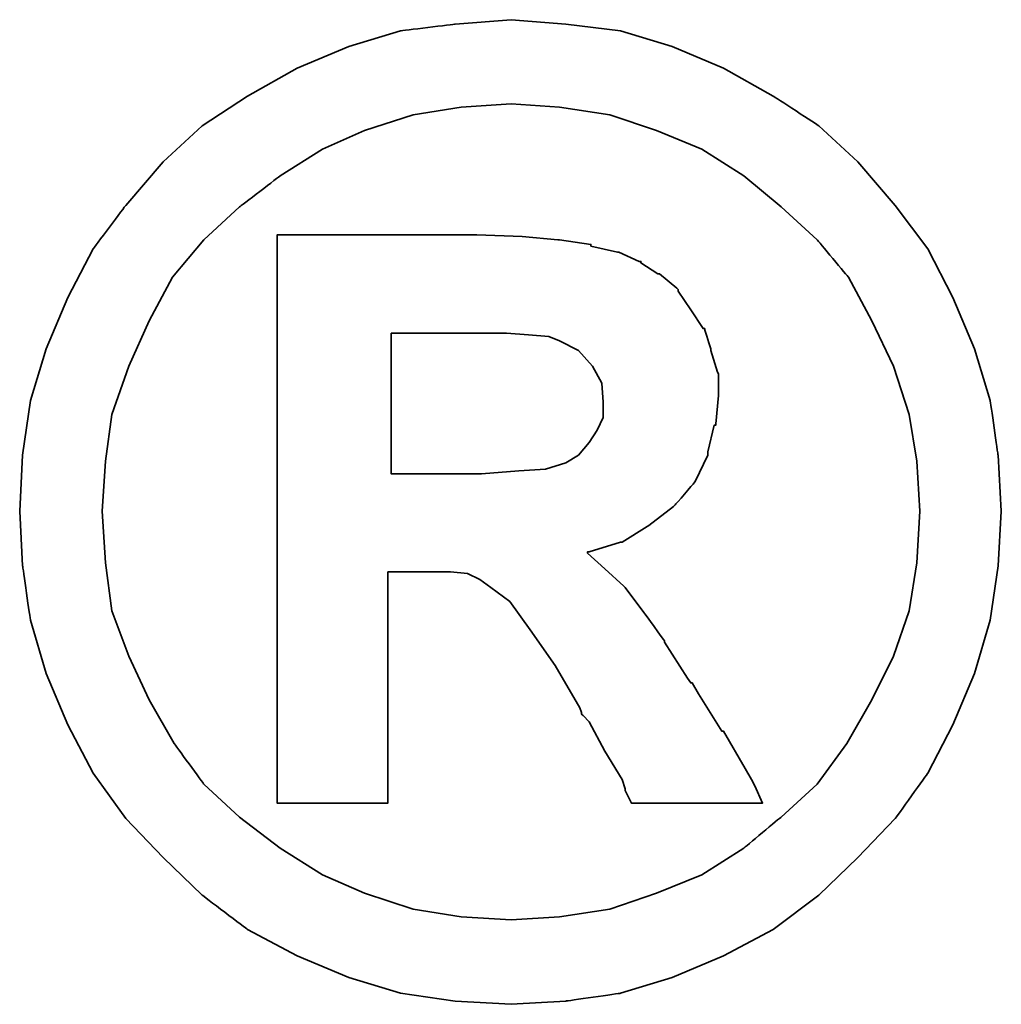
# Model space of a CAD drawing. Header units: millimetres. Extents: x 258 to 537, y -224 to -143.
# Tile 47 of 50: x 473.345 to 473.892, y -195.543 to -194.994. Entities that reach past the tile are written whole.
import ezdxf

# ---------------------------------------------------------------- set-up
doc = ezdxf.new("R2010")
doc.units = ezdxf.units.MM
doc.header["$LTSCALE"] = 0.1
doc.layers.add('DIM', color=4, linetype='CONTINUOUS')
doc.layers.add('layer 1', color=7, linetype='CONTINUOUS')

# ---------------------------------------------------------------- blocks, each defined once
blk = doc.blocks.new('TBI MOTION logo(完整正式版)')
at = {"layer": 'layer 1', "color": 22, "lineweight": 35}
for points, knots in [([(81.20634, 4.98624), (81.20634, 4.98624), (81.18649, 5.32862), (81.18649, 5.32862), (81.18649, 5.32862), (81.18649, 5.32862), (81.13886, 5.66206), (81.13886, 5.66206), (81.13886, 5.66206), (81.13886, 5.66206), (81.04359, 5.97764), (81.04359, 5.97764), (81.04359, 5.97764), (81.04359, 5.97764), (80.91061, 6.29124), (80.91061, 6.29124), (80.91061, 6.29124), (80.91061, 6.29124), (80.75778, 6.58697), (80.75778, 6.58697), (80.75778, 6.58697), (80.75778, 6.58697), (80.5593, 6.85294), (80.5593, 6.85294), (80.5593, 6.85294), (80.5593, 6.85294), (80.33105, 7.1189), (80.33105, 7.1189), (80.33105, 7.1189), (80.33105, 7.1189), (80.09287, 7.33921), (80.09287, 7.33921), (80.09287, 7.33921), (80.09287, 7.33921), (79.815, 7.51982), (79.815, 7.51982), (79.815, 7.51982), (79.815, 7.51982), (79.51133, 7.69051), (79.51133, 7.69051), (79.51133, 7.69051), (79.51133, 7.69051), (79.19773, 7.8235), (79.19773, 7.8235), (79.19773, 7.8235), (79.19773, 7.8235), (78.88215, 7.91877), (78.88215, 7.91877), (78.88215, 7.91877), (78.88215, 7.91877), (78.54871, 7.95846), (78.54871, 7.95846), (78.54871, 7.95846), (78.54871, 7.95846), (78.21526, 7.98625), (78.21526, 7.98625), (78.21526, 7.98625), (78.21526, 7.98625), (77.87388, 7.95846), (77.87388, 7.95846), (77.87388, 7.95846), (77.87388, 7.95846), (77.54044, 7.91877), (77.54044, 7.91877), (77.54044, 7.91877), (77.54044, 7.91877), (77.22485, 7.8235), (77.22485, 7.8235), (77.22485, 7.8235), (77.22485, 7.8235), (76.91027, 7.69051), (76.91027, 7.69051), (76.91027, 7.69051), (76.91027, 7.69051), (76.6056, 7.51982), (76.6056, 7.51982), (76.6056, 7.51982), (76.6056, 7.51982), (76.32972, 7.33921), (76.32972, 7.33921), (76.32972, 7.33921), (76.32972, 7.33921), (76.09154, 7.1189), (76.09154, 7.1189), (76.09154, 7.1189), (76.09154, 7.1189), (75.86329, 6.85294), (75.86329, 6.85294), (75.86329, 6.85294), (75.86329, 6.85294), (75.66382, 6.58697), (75.66382, 6.58697), (75.66382, 6.58697), (75.66382, 6.58697), (75.51099, 6.29124), (75.51099, 6.29124), (75.51099, 6.29124), (75.51099, 6.29124), (75.37702, 5.97764), (75.37702, 5.97764), (75.37702, 5.97764), (75.37702, 5.97764), (75.28175, 5.66206), (75.28175, 5.66206), (75.28175, 5.66206), (75.28175, 5.66206), (75.23411, 5.32862), (75.23411, 5.32862), (75.23411, 5.32862), (75.23411, 5.32862), (75.21625, 4.98624), (75.21625, 4.98624), (75.21625, 4.98624), (75.21625, 4.98624), (75.23411, 4.6528), (75.23411, 4.6528), (75.23411, 4.6528), (75.23411, 4.6528), (75.28175, 4.32035), (75.28175, 4.32035), (75.28175, 4.32035), (75.28175, 4.32035), (75.37702, 3.99583), (75.37702, 3.99583), (75.37702, 3.99583), (75.37702, 3.99583), (75.51099, 3.68224), (75.51099, 3.68224), (75.51099, 3.68224), (75.51099, 3.68224), (75.66382, 3.38749), (75.66382, 3.38749), (75.66382, 3.38749), (75.66382, 3.38749), (75.86329, 3.10963), (75.86329, 3.10963), (75.86329, 3.10963), (75.86329, 3.10963), (76.09154, 2.87145), (76.09154, 2.87145), (76.09154, 2.87145), (76.09154, 2.87145), (76.32972, 2.6432), (76.32972, 2.6432), (76.32972, 2.6432), (76.32972, 2.6432), (76.6056, 2.43381), (76.6056, 2.43381), (76.6056, 2.43381), (76.6056, 2.43381), (76.91027, 2.27205), (76.91027, 2.27205), (76.91027, 2.27205), (76.91027, 2.27205), (77.22485, 2.13906), (77.22485, 2.13906), (77.22485, 2.13906), (77.22485, 2.13906), (77.54044, 2.0438), (77.54044, 2.0438), (77.54044, 2.0438), (77.54044, 2.0438), (77.87388, 1.99616), (77.87388, 1.99616), (77.87388, 1.99616), (77.87388, 1.99616), (78.21526, 1.97631), (78.21526, 1.97631), (78.21526, 1.97631), (78.21526, 1.97631), (78.54871, 1.99616), (78.54871, 1.99616), (78.54871, 1.99616), (78.54871, 1.99616), (78.88215, 2.0438), (78.88215, 2.0438), (78.88215, 2.0438), (78.88215, 2.0438), (79.19773, 2.13906), (79.19773, 2.13906), (79.19773, 2.13906), (79.19773, 2.13906), (79.51133, 2.27205), (79.51133, 2.27205), (79.51133, 2.27205), (79.51133, 2.27205), (79.815, 2.43381), (79.815, 2.43381), (79.815, 2.43381), (79.815, 2.43381), (80.09287, 2.6432), (80.09287, 2.6432), (80.09287, 2.6432), (80.09287, 2.6432), (80.33105, 2.87145), (80.33105, 2.87145), (80.33105, 2.87145), (80.33105, 2.87145), (80.5593, 3.10963), (80.5593, 3.10963), (80.5593, 3.10963), (80.5593, 3.10963), (80.75778, 3.38749), (80.75778, 3.38749), (80.75778, 3.38749), (80.75778, 3.38749), (80.91061, 3.68224), (80.91061, 3.68224), (80.91061, 3.68224), (80.91061, 3.68224), (81.04359, 3.99583), (81.04359, 3.99583), (81.04359, 3.99583), (81.04359, 3.99583), (81.13886, 4.32035), (81.13886, 4.32035), (81.13886, 4.32035), (81.13886, 4.32035), (81.18649, 4.6528), (81.18649, 4.6528), (81.18649, 4.6528), (81.18649, 4.6528), (81.20634, 4.98624), (81.20634, 4.98624)], [0, 0, 0, 0, 0.0178571, 0.0178571, 0.0178571, 0.0178572, 0.0357143, 0.0357143, 0.0357143, 0.0357143, 0.0535714, 0.0535714, 0.0535714, 0.0535714, 0.0714286, 0.0714286, 0.0714286, 0.0714286, 0.0892857, 0.0892857, 0.0892857, 0.0892857, 0.1071429, 0.1071429, 0.1071429, 0.1071429, 0.125, 0.125, 0.125, 0.125, 0.1428571, 0.1428571, 0.1428571, 0.1428572, 0.1607143, 0.1607143, 0.1607143, 0.1607143, 0.1785714, 0.1785714, 0.1785714, 0.1785714, 0.1964286, 0.1964286, 0.1964286, 0.1964286, 0.2142857, 0.2142857, 0.2142857, 0.2142857, 0.2321429, 0.2321429, 0.2321429, 0.2321429, 0.25, 0.25, 0.25, 0.25, 0.2678571, 0.2678571, 0.2678571, 0.2678572, 0.2857143, 0.2857143, 0.2857143, 0.2857143, 0.3035714, 0.3035714, 0.3035714, 0.3035714, 0.3214286, 0.3214286, 0.3214286, 0.3214286, 0.3392857, 0.3392857, 0.3392857, 0.3392857, 0.3571429, 0.3571429, 0.3571429, 0.3571429, 0.375, 0.375, 0.375, 0.375, 0.3928571, 0.3928571, 0.3928571, 0.3928572, 0.4107143, 0.4107143, 0.4107143, 0.4107143, 0.4285714, 0.4285714, 0.4285714, 0.4285714, 0.4464286, 0.4464286, 0.4464286, 0.4464286, 0.4642857, 0.4642857, 0.4642857, 0.4642857, 0.4821429, 0.4821429, 0.4821429, 0.4821429, 0.5, 0.5, 0.5, 0.5, 0.5178571, 0.5178571, 0.5178571, 0.5178572, 0.5357143, 0.5357143, 0.5357143, 0.5357143, 0.5535714, 0.5535714, 0.5535714, 0.5535714, 0.5714286, 0.5714286, 0.5714286, 0.5714286, 0.5892857, 0.5892857, 0.5892857, 0.5892857, 0.6071429, 0.6071429, 0.6071429, 0.6071429, 0.625, 0.625, 0.625, 0.625, 0.6428571, 0.6428571, 0.6428571, 0.6428572, 0.6607143, 0.6607143, 0.6607143, 0.6607143, 0.6785714, 0.6785714, 0.6785714, 0.6785714, 0.6964286, 0.6964286, 0.6964286, 0.6964286, 0.7142857, 0.7142857, 0.7142857, 0.7142857, 0.7321429, 0.7321429, 0.7321429, 0.7321429, 0.75, 0.75, 0.75, 0.75, 0.7678571, 0.7678571, 0.7678571, 0.7678572, 0.7857143, 0.7857143, 0.7857143, 0.7857143, 0.8035714, 0.8035714, 0.8035714, 0.8035714, 0.8214286, 0.8214286, 0.8214286, 0.8214286, 0.8392857, 0.8392857, 0.8392857, 0.8392857, 0.8571429, 0.8571429, 0.8571429, 0.8571429, 0.875, 0.875, 0.875, 0.875, 0.8928571, 0.8928571, 0.8928571, 0.8928572, 0.9107143, 0.9107143, 0.9107143, 0.9107143, 0.9285714, 0.9285714, 0.9285714, 0.9285714, 0.9464286, 0.9464286, 0.9464286, 0.9464286, 0.9642857, 0.9642857, 0.9642857, 0.9642857, 0.9821429, 0.9821429, 0.9821429, 0.9821429, 1, 1, 1, 1]), ([(80.71014, 4.98624), (80.71014, 4.98624), (80.69129, 5.29091), (80.69129, 5.29091), (80.69129, 5.29091), (80.69129, 5.29091), (80.64464, 5.57672), (80.64464, 5.57672), (80.64464, 5.57672), (80.64464, 5.57672), (80.54937, 5.87245), (80.54937, 5.87245), (80.54937, 5.87245), (80.54937, 5.87245), (80.41639, 6.14833), (80.41639, 6.14833), (80.41639, 6.14833), (80.41639, 6.14833), (80.27349, 6.41429), (80.27349, 6.41429), (80.27349, 6.41429), (80.27349, 6.41429), (80.08295, 6.64255), (80.08295, 6.64255), (80.08295, 6.64255), (80.08295, 6.64255), (79.86264, 6.84301), (79.86264, 6.84301), (79.86264, 6.84301), (79.86264, 6.84301), (79.63439, 7.03355), (79.63439, 7.03355), (79.63439, 7.03355), (79.63439, 7.03355), (79.37835, 7.1963), (79.37835, 7.1963), (79.37835, 7.1963), (79.37835, 7.1963), (79.10246, 7.30944), (79.10246, 7.30944), (79.10246, 7.30944), (79.10246, 7.30944), (78.81665, 7.40471), (78.81665, 7.40471), (78.81665, 7.40471), (78.81665, 7.40471), (78.511, 7.45234), (78.511, 7.45234), (78.511, 7.45234), (78.511, 7.45234), (78.21526, 7.47219), (78.21526, 7.47219), (78.21526, 7.47219), (78.21526, 7.47219), (77.9106, 7.45234), (77.9106, 7.45234), (77.9106, 7.45234), (77.9106, 7.45234), (77.61685, 7.40471), (77.61685, 7.40471), (77.61685, 7.40471), (77.61685, 7.40471), (77.32012, 7.30944), (77.32012, 7.30944), (77.32012, 7.30944), (77.32012, 7.30944), (77.06309, 7.1963), (77.06309, 7.1963), (77.06309, 7.1963), (77.06309, 7.1963), (76.80606, 7.03355), (76.80606, 7.03355), (76.80606, 7.03355), (76.80606, 7.03355), (76.55797, 6.84301), (76.55797, 6.84301), (76.55797, 6.84301), (76.55797, 6.84301), (76.34063, 6.64255), (76.34063, 6.64255), (76.34063, 6.64255), (76.34063, 6.64255), (76.1491, 6.41429), (76.1491, 6.41429), (76.1491, 6.41429), (76.1491, 6.41429), (76.0062, 6.14833), (76.0062, 6.14833), (76.0062, 6.14833), (76.0062, 6.14833), (75.88314, 5.87245), (75.88314, 5.87245), (75.88314, 5.87245), (75.88314, 5.87245), (75.77794, 5.57672), (75.77794, 5.57672), (75.77794, 5.57672), (75.77794, 5.57672), (75.73924, 5.29091), (75.73924, 5.29091), (75.73924, 5.29091), (75.73924, 5.29091), (75.72039, 4.98624), (75.72039, 4.98624), (75.72039, 4.98624), (75.72039, 4.98624), (75.73924, 4.67165), (75.73924, 4.67165), (75.73924, 4.67165), (75.73924, 4.67165), (75.77794, 4.37791), (75.77794, 4.37791), (75.77794, 4.37791), (75.77794, 4.37791), (75.88314, 4.10102), (75.88314, 4.10102), (75.88314, 4.10102), (75.88314, 4.10102), (76.0062, 3.83407), (76.0062, 3.83407), (76.0062, 3.83407), (76.0062, 3.83407), (76.15902, 3.56811), (76.15902, 3.56811), (76.15902, 3.56811), (76.15902, 3.56811), (76.34063, 3.32001), (76.34063, 3.32001), (76.34063, 3.32001), (76.34063, 3.32001), (76.55797, 3.11955), (76.55797, 3.11955), (76.55797, 3.11955), (76.55797, 3.11955), (76.80606, 2.92901), (76.80606, 2.92901), (76.80606, 2.92901), (76.80606, 2.92901), (77.06309, 2.76725), (77.06309, 2.76725), (77.06309, 2.76725), (77.06309, 2.76725), (77.32012, 2.65412), (77.32012, 2.65412), (77.32012, 2.65412), (77.32012, 2.65412), (77.61685, 2.55786), (77.61685, 2.55786), (77.61685, 2.55786), (77.61685, 2.55786), (77.9106, 2.51022), (77.9106, 2.51022), (77.9106, 2.51022), (77.9106, 2.51022), (78.21526, 2.49137), (78.21526, 2.49137), (78.21526, 2.49137), (78.21526, 2.49137), (78.511, 2.51022), (78.511, 2.51022), (78.511, 2.51022), (78.511, 2.51022), (78.81665, 2.55786), (78.81665, 2.55786), (78.81665, 2.55786), (78.81665, 2.55786), (79.10246, 2.65412), (79.10246, 2.65412), (79.10246, 2.65412), (79.10246, 2.65412), (79.37835, 2.76725), (79.37835, 2.76725), (79.37835, 2.76725), (79.37835, 2.76725), (79.63439, 2.92901), (79.63439, 2.92901), (79.63439, 2.92901), (79.63439, 2.92901), (79.86264, 3.11955), (79.86264, 3.11955), (79.86264, 3.11955), (79.86264, 3.11955), (80.08295, 3.32001), (80.08295, 3.32001), (80.08295, 3.32001), (80.08295, 3.32001), (80.26356, 3.56811), (80.26356, 3.56811), (80.26356, 3.56811), (80.26356, 3.56811), (80.41639, 3.83407), (80.41639, 3.83407), (80.41639, 3.83407), (80.41639, 3.83407), (80.54937, 4.10102), (80.54937, 4.10102), (80.54937, 4.10102), (80.54937, 4.10102), (80.64464, 4.37791), (80.64464, 4.37791), (80.64464, 4.37791), (80.64464, 4.37791), (80.69129, 4.67165), (80.69129, 4.67165), (80.69129, 4.67165), (80.69129, 4.67165), (80.71014, 4.98624), (80.71014, 4.98624)], [0, 0, 0, 0, 0.0192308, 0.0192308, 0.0192308, 0.0192308, 0.0384615, 0.0384615, 0.0384615, 0.0384615, 0.0576923, 0.0576923, 0.0576923, 0.0576923, 0.0769231, 0.0769231, 0.0769231, 0.0769231, 0.0961538, 0.0961538, 0.0961538, 0.0961539, 0.1153846, 0.1153846, 0.1153846, 0.1153846, 0.1346154, 0.1346154, 0.1346154, 0.1346154, 0.1538462, 0.1538462, 0.1538462, 0.1538462, 0.1730769, 0.1730769, 0.1730769, 0.1730769, 0.1923077, 0.1923077, 0.1923077, 0.1923077, 0.2115385, 0.2115385, 0.2115385, 0.2115385, 0.2307692, 0.2307692, 0.2307692, 0.2307692, 0.25, 0.25, 0.25, 0.25, 0.2692308, 0.2692308, 0.2692308, 0.2692308, 0.2884615, 0.2884615, 0.2884615, 0.2884615, 0.3076923, 0.3076923, 0.3076923, 0.3076923, 0.3269231, 0.3269231, 0.3269231, 0.3269231, 0.3461538, 0.3461538, 0.3461538, 0.3461539, 0.3653846, 0.3653846, 0.3653846, 0.3653846, 0.3846154, 0.3846154, 0.3846154, 0.3846154, 0.4038462, 0.4038462, 0.4038462, 0.4038462, 0.4230769, 0.4230769, 0.4230769, 0.4230769, 0.4423077, 0.4423077, 0.4423077, 0.4423077, 0.4615385, 0.4615385, 0.4615385, 0.4615385, 0.4807692, 0.4807692, 0.4807692, 0.4807692, 0.5, 0.5, 0.5, 0.5, 0.5192308, 0.5192308, 0.5192308, 0.5192308, 0.5384615, 0.5384615, 0.5384615, 0.5384615, 0.5576923, 0.5576923, 0.5576923, 0.5576923, 0.5769231, 0.5769231, 0.5769231, 0.5769231, 0.5961538, 0.5961538, 0.5961538, 0.5961539, 0.6153846, 0.6153846, 0.6153846, 0.6153846, 0.6346154, 0.6346154, 0.6346154, 0.6346154, 0.6538462, 0.6538462, 0.6538462, 0.6538462, 0.6730769, 0.6730769, 0.6730769, 0.6730769, 0.6923077, 0.6923077, 0.6923077, 0.6923077, 0.7115385, 0.7115385, 0.7115385, 0.7115385, 0.7307692, 0.7307692, 0.7307692, 0.7307692, 0.75, 0.75, 0.75, 0.75, 0.7692308, 0.7692308, 0.7692308, 0.7692308, 0.7884615, 0.7884615, 0.7884615, 0.7884615, 0.8076923, 0.8076923, 0.8076923, 0.8076923, 0.8269231, 0.8269231, 0.8269231, 0.8269231, 0.8461538, 0.8461538, 0.8461538, 0.8461539, 0.8653846, 0.8653846, 0.8653846, 0.8653846, 0.8846154, 0.8846154, 0.8846154, 0.8846154, 0.9038462, 0.9038462, 0.9038462, 0.9038462, 0.9230769, 0.9230769, 0.9230769, 0.9230769, 0.9423077, 0.9423077, 0.9423077, 0.9423077, 0.9615385, 0.9615385, 0.9615385, 0.9615385, 0.9807692, 0.9807692, 0.9807692, 0.9807692, 1, 1, 1, 1]), ([(76.78721, 3.2823), (76.78721, 3.2823), (76.78721, 3.32001), (76.78721, 3.32001), (76.78721, 3.32001), (76.78721, 3.32001), (76.78721, 3.42422), (76.78721, 3.42422), (76.78721, 3.42422), (76.78721, 3.42422), (76.78721, 3.59689), (76.78721, 3.59689), (76.78721, 3.59689), (76.78721, 3.59689), (76.78721, 3.80529), (76.78721, 3.80529), (76.78721, 3.80529), (76.78721, 3.80529), (76.78721, 4.0524), (76.78721, 4.0524), (76.78721, 4.0524), (76.78721, 4.0524), (76.78721, 4.32035), (76.78721, 4.32035), (76.78721, 4.32035), (76.78721, 4.32035), (76.78721, 4.92868), (76.78721, 4.92868), (76.78721, 4.92868), (76.78721, 4.92868), (76.78721, 5.53801), (76.78721, 5.53801), (76.78721, 5.53801), (76.78721, 5.53801), (76.78721, 5.82482), (76.78721, 5.82482), (76.78721, 5.82482), (76.78721, 5.82482), (76.78721, 6.07291), (76.78721, 6.07291), (76.78721, 6.07291), (76.78721, 6.07291), (76.78721, 6.30017), (76.78721, 6.30017), (76.78721, 6.30017), (76.78721, 6.30017), (76.78721, 6.45399), (76.78721, 6.45399), (76.78721, 6.45399), (76.78721, 6.45399), (76.78721, 6.5572), (76.78721, 6.5572), (76.78721, 6.5572), (76.78721, 6.5572), (76.78721, 6.59689), (76.78721, 6.59689), (76.78721, 6.59689), (76.78721, 6.59689), (76.78721, 6.67232), (76.78721, 6.67232), (76.78721, 6.67232), (76.78721, 6.67232), (76.8537, 6.67232), (76.8537, 6.67232), (76.8537, 6.67232), (76.8537, 6.67232), (76.87355, 6.67232), (76.87355, 6.67232), (76.87355, 6.67232), (76.87355, 6.67232), (76.91027, 6.67232), (76.91027, 6.67232), (76.91027, 6.67232), (76.91027, 6.67232), (77.04424, 6.67232), (77.04424, 6.67232), (77.04424, 6.67232), (77.04424, 6.67232), (77.22485, 6.67232), (77.22485, 6.67232), (77.22485, 6.67232), (77.22485, 6.67232), (77.43524, 6.67232), (77.43524, 6.67232), (77.43524, 6.67232), (77.43524, 6.67232), (77.65357, 6.67232), (77.65357, 6.67232), (77.65357, 6.67232), (77.65357, 6.67232), (77.82625, 6.67232), (77.82625, 6.67232), (77.82625, 6.67232), (77.82625, 6.67232), (77.94037, 6.67232), (77.94037, 6.67232), (77.94037, 6.67232), (77.94037, 6.67232), (77.97709, 6.67232), (77.97709, 6.67232), (77.97709, 6.67232), (77.97709, 6.67232), (77.99694, 6.67232), (77.99694, 6.67232), (77.99694, 6.67232), (77.99694, 6.67232), (78.00686, 6.67232), (78.00686, 6.67232), (78.00686, 6.67232), (78.00686, 6.67232), (78.28275, 6.6624), (78.28275, 6.6624), (78.28275, 6.6624), (78.28275, 6.6624), (78.50107, 6.64255), (78.50107, 6.64255), (78.50107, 6.64255), (78.50107, 6.64255), (78.511, 6.64255), (78.511, 6.64255), (78.511, 6.64255), (78.511, 6.64255), (78.70154, 6.61476), (78.70154, 6.61476), (78.70154, 6.61476), (78.70154, 6.61476), (78.70154, 6.60483), (78.70154, 6.60483), (78.70154, 6.60483), (78.70154, 6.60483), (78.86429, 6.56713), (78.86429, 6.56713), (78.86429, 6.56713), (78.86429, 6.56713), (78.87223, 6.56713), (78.87223, 6.56713), (78.87223, 6.56713), (78.87223, 6.56713), (78.99727, 6.51056), (78.99727, 6.51056), (78.99727, 6.51056), (78.99727, 6.51056), (79.00719, 6.51056), (79.00719, 6.51056), (79.00719, 6.51056), (79.00719, 6.51056), (79.00719, 6.50162), (79.00719, 6.50162), (79.00719, 6.50162), (79.00719, 6.50162), (79.1104, 6.43415), (79.1104, 6.43415), (79.1104, 6.43415), (79.1104, 6.43415), (79.12132, 6.43415), (79.12132, 6.43415), (79.12132, 6.43415), (79.12132, 6.43415), (79.22552, 6.34781), (79.22552, 6.34781), (79.22552, 6.34781), (79.22552, 6.34781), (79.23544, 6.33888), (79.23544, 6.33888), (79.23544, 6.33888), (79.23544, 6.33888), (79.23544, 6.32895), (79.23544, 6.32895), (79.23544, 6.32895), (79.23544, 6.32895), (79.31087, 6.21483), (79.31087, 6.21483), (79.31087, 6.21483), (79.31087, 6.21483), (79.38629, 6.1007), (79.38629, 6.1007), (79.38629, 6.1007), (79.38629, 6.1007), (79.3972, 6.1007), (79.3972, 6.1007), (79.3972, 6.1007), (79.3972, 6.1007), (79.3972, 6.09078), (79.3972, 6.09078), (79.3972, 6.09078), (79.3972, 6.09078), (79.43392, 5.97764), (79.43392, 5.97764), (79.43392, 5.97764), (79.43392, 5.97764), (79.43392, 5.96772), (79.43392, 5.96772), (79.43392, 5.96772), (79.43392, 5.96772), (79.47362, 5.83474), (79.47362, 5.83474), (79.47362, 5.83474), (79.47362, 5.83474), (79.48156, 5.82482), (79.48156, 5.82482), (79.48156, 5.82482), (79.48156, 5.82482), (79.48156, 5.69977), (79.48156, 5.69977), (79.48156, 5.69977), (79.48156, 5.69977), (79.48156, 5.69183), (79.48156, 5.69183), (79.48156, 5.69183), (79.48156, 5.69183), (79.4637, 5.51915), (79.4637, 5.51915), (79.4637, 5.51915), (79.4637, 5.51915), (79.4637, 5.51122), (79.4637, 5.51122), (79.4637, 5.51122), (79.4637, 5.51122), (79.45377, 5.51122), (79.45377, 5.51122), (79.45377, 5.51122), (79.45377, 5.51122), (79.41507, 5.34847), (79.41507, 5.34847), (79.41507, 5.34847), (79.41507, 5.34847), (79.41507, 5.33854), (79.41507, 5.33854), (79.41507, 5.33854), (79.41507, 5.33854), (79.41507, 5.32862), (79.41507, 5.32862), (79.41507, 5.32862), (79.41507, 5.32862), (79.33865, 5.16785), (79.33865, 5.16785), (79.33865, 5.16785), (79.33865, 5.16785), (79.33071, 5.15693), (79.33071, 5.15693), (79.33071, 5.15693), (79.33071, 5.15693), (79.2156, 5.02495), (79.2156, 5.02495), (79.2156, 5.02495), (79.2156, 5.02495), (79.20567, 5.01502), (79.20567, 5.01502), (79.20567, 5.01502), (79.20567, 5.01502), (79.05483, 4.89991), (79.05483, 4.89991), (79.05483, 4.89991), (79.05483, 4.89991), (79.04491, 4.89197), (79.04491, 4.89197), (79.04491, 4.89197), (79.04491, 4.89197), (78.89208, 4.7967), (78.89208, 4.7967), (78.89208, 4.7967), (78.89208, 4.7967), (78.88215, 4.7967), (78.88215, 4.7967), (78.88215, 4.7967), (78.88215, 4.7967), (78.69161, 4.73913), (78.69161, 4.73913), (78.69161, 4.73913), (78.69161, 4.73913), (78.68169, 4.73913), (78.68169, 4.73913), (78.68169, 4.73913), (78.68169, 4.73913), (78.68169, 4.72921), (78.68169, 4.72921), (78.68169, 4.72921), (78.68169, 4.72921), (78.78688, 4.63394), (78.78688, 4.63394), (78.78688, 4.63394), (78.78688, 4.63394), (78.902, 4.52875), (78.902, 4.52875), (78.902, 4.52875), (78.902, 4.52875), (78.91093, 4.52081), (78.91093, 4.52081), (78.91093, 4.52081), (78.91093, 4.52081), (79.02506, 4.36798), (79.02506, 4.36798), (79.02506, 4.36798), (79.02506, 4.36798), (79.1501, 4.1953), (79.1501, 4.1953), (79.1501, 4.1953), (79.1501, 4.1953), (79.1501, 4.18736), (79.1501, 4.18736), (79.1501, 4.18736), (79.1501, 4.18736), (79.29201, 3.96705), (79.29201, 3.96705), (79.29201, 3.96705), (79.29201, 3.96705), (79.31087, 3.93828), (79.31087, 3.93828), (79.31087, 3.93828), (79.31087, 3.93828), (79.32079, 3.93828), (79.32079, 3.93828), (79.32079, 3.93828), (79.32079, 3.93828), (79.3585, 3.87178), (79.3585, 3.87178), (79.3585, 3.87178), (79.3585, 3.87178), (79.50141, 3.64353), (79.50141, 3.64353), (79.50141, 3.64353), (79.50141, 3.64353), (79.51133, 3.64353), (79.51133, 3.64353), (79.51133, 3.64353), (79.51133, 3.64353), (79.64431, 3.41528), (79.64431, 3.41528), (79.64431, 3.41528), (79.64431, 3.41528), (79.68202, 3.3478), (79.68202, 3.3478), (79.68202, 3.3478), (79.68202, 3.3478), (79.70187, 3.31009), (79.70187, 3.31009), (79.70187, 3.31009), (79.70187, 3.31009), (79.7495, 3.2049), (79.7495, 3.2049), (79.7495, 3.2049), (79.7495, 3.2049), (79.64431, 3.2049), (79.64431, 3.2049), (79.64431, 3.2049), (79.64431, 3.2049), (79.62546, 3.2049), (79.62546, 3.2049), (79.62546, 3.2049), (79.62546, 3.2049), (79.53912, 3.2049), (79.53912, 3.2049), (79.53912, 3.2049), (79.53912, 3.2049), (79.31087, 3.2049), (79.31087, 3.2049), (79.31087, 3.2049), (79.31087, 3.2049), (79.08262, 3.2049), (79.08262, 3.2049), (79.08262, 3.2049), (79.08262, 3.2049), (79.00719, 3.2049), (79.00719, 3.2049), (79.00719, 3.2049), (79.00719, 3.2049), (78.98735, 3.2049), (78.98735, 3.2049), (78.98735, 3.2049), (78.98735, 3.2049), (78.94964, 3.2049), (78.94964, 3.2049), (78.94964, 3.2049), (78.94964, 3.2049), (78.92979, 3.24459), (78.92979, 3.24459), (78.92979, 3.24459), (78.92979, 3.24459), (78.91093, 3.2823), (78.91093, 3.2823), (78.91093, 3.2823), (78.91093, 3.2823), (78.91093, 3.29223), (78.91093, 3.29223), (78.91093, 3.29223), (78.91093, 3.29223), (78.89208, 3.3478), (78.89208, 3.3478), (78.89208, 3.3478), (78.89208, 3.3478), (78.78688, 3.52048), (78.78688, 3.52048), (78.78688, 3.52048), (78.78688, 3.52048), (78.69161, 3.7001), (78.69161, 3.7001), (78.69161, 3.7001), (78.69161, 3.7001), (78.6539, 3.7388), (78.6539, 3.7388), (78.6539, 3.7388), (78.6539, 3.7388), (78.64398, 3.74873), (78.64398, 3.74873), (78.64398, 3.74873), (78.64398, 3.74873), (78.64398, 3.75766), (78.64398, 3.75766), (78.64398, 3.75766), (78.64398, 3.75766), (78.63405, 3.78644), (78.63405, 3.78644), (78.63405, 3.78644), (78.63405, 3.78644), (78.48321, 4.04347), (78.48321, 4.04347), (78.48321, 4.04347), (78.48321, 4.04347), (78.33038, 4.2618), (78.33038, 4.2618), (78.33038, 4.2618), (78.33038, 4.2618), (78.20732, 4.43447), (78.20732, 4.43447), (78.20732, 4.43447), (78.20732, 4.43447), (78.09221, 4.52081), (78.09221, 4.52081), (78.09221, 4.52081), (78.09221, 4.52081), (78.02472, 4.56845), (78.02472, 4.56845), (78.02472, 4.56845), (78.02472, 4.56845), (77.9493, 4.60616), (77.9493, 4.60616), (77.9493, 4.60616), (77.9493, 4.60616), (77.8451, 4.61608), (77.8451, 4.61608), (77.8451, 4.61608), (77.8451, 4.61608), (77.71113, 4.61608), (77.71113, 4.61608), (77.71113, 4.61608), (77.71113, 4.61608), (77.69128, 4.61608), (77.69128, 4.61608), (77.69128, 4.61608), (77.69128, 4.61608), (77.67342, 4.61608), (77.67342, 4.61608), (77.67342, 4.61608), (77.67342, 4.61608), (77.5583, 4.61608), (77.5583, 4.61608), (77.5583, 4.61608), (77.5583, 4.61608), (77.46303, 4.61608), (77.46303, 4.61608), (77.46303, 4.61608), (77.46303, 4.61608), (77.46303, 4.54761), (77.46303, 4.54761), (77.46303, 4.54761), (77.46303, 4.54761), (77.46303, 4.47318), (77.46303, 4.47318), (77.46303, 4.47318), (77.46303, 4.47318), (77.46303, 4.24294), (77.46303, 4.24294), (77.46303, 4.24294), (77.46303, 4.24294), (77.46303, 3.99583), (77.46303, 3.99583), (77.46303, 3.99583), (77.46303, 3.99583), (77.46303, 3.72888), (77.46303, 3.72888), (77.46303, 3.72888), (77.46303, 3.72888), (77.46303, 3.51055), (77.46303, 3.51055), (77.46303, 3.51055), (77.46303, 3.51055), (77.46303, 3.42422), (77.46303, 3.42422), (77.46303, 3.42422), (77.46303, 3.42422), (77.46303, 3.35773), (77.46303, 3.35773), (77.46303, 3.35773), (77.46303, 3.35773), (77.46303, 3.30017), (77.46303, 3.30017), (77.46303, 3.30017), (77.46303, 3.30017), (77.46303, 3.2823), (77.46303, 3.2823), (77.46303, 3.2823), (77.46303, 3.2823), (77.46303, 3.2049), (77.46303, 3.2049), (77.46303, 3.2049), (77.46303, 3.2049), (77.39753, 3.2049), (77.39753, 3.2049), (77.39753, 3.2049), (77.39753, 3.2049), (77.37768, 3.2049), (77.37768, 3.2049), (77.37768, 3.2049), (77.37768, 3.2049), (77.32012, 3.2049), (77.32012, 3.2049), (77.32012, 3.2049), (77.32012, 3.2049), (77.12165, 3.2049), (77.12165, 3.2049), (77.12165, 3.2049), (77.12165, 3.2049), (76.94897, 3.2049), (76.94897, 3.2049), (76.94897, 3.2049), (76.94897, 3.2049), (76.8924, 3.2049), (76.8924, 3.2049), (76.8924, 3.2049), (76.8924, 3.2049), (76.8537, 3.2049), (76.8537, 3.2049), (76.8537, 3.2049), (76.8537, 3.2049), (76.78721, 3.2049), (76.78721, 3.2049), (76.78721, 3.2049), (76.78721, 3.2049), (76.78721, 3.2823), (76.78721, 3.2823)], [0, 0, 0, 0, 0.0074074, 0.0074074, 0.0074074, 0.0074074, 0.0148148, 0.0148148, 0.0148148, 0.0148148, 0.0222222, 0.0222222, 0.0222222, 0.0222222, 0.0296296, 0.0296296, 0.0296296, 0.0296296, 0.037037, 0.037037, 0.037037, 0.037037, 0.0444444, 0.0444444, 0.0444444, 0.0444445, 0.0518519, 0.0518519, 0.0518519, 0.0518519, 0.0592593, 0.0592593, 0.0592593, 0.0592593, 0.0666667, 0.0666667, 0.0666667, 0.0666667, 0.0740741, 0.0740741, 0.0740741, 0.0740741, 0.0814815, 0.0814815, 0.0814815, 0.0814815, 0.0888889, 0.0888889, 0.0888889, 0.0888889, 0.0962963, 0.0962963, 0.0962963, 0.0962963, 0.1037037, 0.1037037, 0.1037037, 0.1037037, 0.1111111, 0.1111111, 0.1111111, 0.1111111, 0.1185185, 0.1185185, 0.1185185, 0.1185185, 0.1259259, 0.1259259, 0.1259259, 0.1259259, 0.1333333, 0.1333333, 0.1333333, 0.1333333, 0.1407407, 0.1407407, 0.1407407, 0.1407408, 0.1481481, 0.1481481, 0.1481481, 0.1481482, 0.1555556, 0.1555556, 0.1555556, 0.1555556, 0.162963, 0.162963, 0.162963, 0.162963, 0.1703704, 0.1703704, 0.1703704, 0.1703704, 0.1777778, 0.1777778, 0.1777778, 0.1777778, 0.1851852, 0.1851852, 0.1851852, 0.1851852, 0.1925926, 0.1925926, 0.1925926, 0.1925926, 0.2, 0.2, 0.2, 0.2, 0.2074074, 0.2074074, 0.2074074, 0.2074074, 0.2148148, 0.2148148, 0.2148148, 0.2148148, 0.2222222, 0.2222222, 0.2222222, 0.2222222, 0.2296296, 0.2296296, 0.2296296, 0.2296296, 0.237037, 0.237037, 0.237037, 0.237037, 0.2444444, 0.2444444, 0.2444444, 0.2444445, 0.2518519, 0.2518519, 0.2518519, 0.2518519, 0.2592593, 0.2592593, 0.2592593, 0.2592593, 0.2666667, 0.2666667, 0.2666667, 0.2666667, 0.2740741, 0.2740741, 0.2740741, 0.2740741, 0.2814815, 0.2814815, 0.2814815, 0.2814815, 0.2888889, 0.2888889, 0.2888889, 0.2888889, 0.2962963, 0.2962963, 0.2962963, 0.2962963, 0.3037037, 0.3037037, 0.3037037, 0.3037037, 0.3111111, 0.3111111, 0.3111111, 0.3111111, 0.3185185, 0.3185185, 0.3185185, 0.3185185, 0.3259259, 0.3259259, 0.3259259, 0.3259259, 0.3333333, 0.3333333, 0.3333333, 0.3333333, 0.3407407, 0.3407407, 0.3407407, 0.3407408, 0.3481481, 0.3481481, 0.3481481, 0.3481482, 0.3555556, 0.3555556, 0.3555556, 0.3555556, 0.362963, 0.362963, 0.362963, 0.362963, 0.3703704, 0.3703704, 0.3703704, 0.3703704, 0.3777778, 0.3777778, 0.3777778, 0.3777778, 0.3851852, 0.3851852, 0.3851852, 0.3851852, 0.3925926, 0.3925926, 0.3925926, 0.3925926, 0.4, 0.4, 0.4, 0.4, 0.4074074, 0.4074074, 0.4074074, 0.4074074, 0.4148148, 0.4148148, 0.4148148, 0.4148148, 0.4222222, 0.4222222, 0.4222222, 0.4222222, 0.4296296, 0.4296296, 0.4296296, 0.4296296, 0.437037, 0.437037, 0.437037, 0.437037, 0.4444444, 0.4444444, 0.4444444, 0.4444445, 0.4518519, 0.4518519, 0.4518519, 0.4518519, 0.4592593, 0.4592593, 0.4592593, 0.4592593, 0.4666667, 0.4666667, 0.4666667, 0.4666667, 0.4740741, 0.4740741, 0.4740741, 0.4740741, 0.4814815, 0.4814815, 0.4814815, 0.4814815, 0.4888889, 0.4888889, 0.4888889, 0.4888889, 0.4962963, 0.4962963, 0.4962963, 0.4962963, 0.5037037, 0.5037037, 0.5037037, 0.5037037, 0.5111111, 0.5111111, 0.5111111, 0.5111111, 0.5185185, 0.5185185, 0.5185185, 0.5185185, 0.5259259, 0.5259259, 0.5259259, 0.5259259, 0.5333333, 0.5333333, 0.5333333, 0.5333333, 0.5407407, 0.5407407, 0.5407407, 0.5407408, 0.5481481, 0.5481481, 0.5481481, 0.5481482, 0.5555556, 0.5555556, 0.5555556, 0.5555556, 0.562963, 0.562963, 0.562963, 0.562963, 0.5703704, 0.5703704, 0.5703704, 0.5703704, 0.5777778, 0.5777778, 0.5777778, 0.5777778, 0.5851852, 0.5851852, 0.5851852, 0.5851852, 0.5925926, 0.5925926, 0.5925926, 0.5925926, 0.6, 0.6, 0.6, 0.6, 0.6074074, 0.6074074, 0.6074074, 0.6074074, 0.6148148, 0.6148148, 0.6148148, 0.6148148, 0.6222222, 0.6222222, 0.6222222, 0.6222222, 0.6296296, 0.6296296, 0.6296296, 0.6296296, 0.637037, 0.637037, 0.637037, 0.637037, 0.6444444, 0.6444444, 0.6444444, 0.6444445, 0.6518519, 0.6518519, 0.6518519, 0.6518519, 0.6592593, 0.6592593, 0.6592593, 0.6592593, 0.6666667, 0.6666667, 0.6666667, 0.6666667, 0.6740741, 0.6740741, 0.6740741, 0.6740741, 0.6814815, 0.6814815, 0.6814815, 0.6814815, 0.6888889, 0.6888889, 0.6888889, 0.6888889, 0.6962963, 0.6962963, 0.6962963, 0.6962963, 0.7037037, 0.7037037, 0.7037037, 0.7037037, 0.7111111, 0.7111111, 0.7111111, 0.7111111, 0.7185185, 0.7185185, 0.7185185, 0.7185185, 0.7259259, 0.7259259, 0.7259259, 0.7259259, 0.7333333, 0.7333333, 0.7333333, 0.7333333, 0.7407407, 0.7407407, 0.7407407, 0.7407408, 0.7481481, 0.7481481, 0.7481481, 0.7481482, 0.7555556, 0.7555556, 0.7555556, 0.7555556, 0.762963, 0.762963, 0.762963, 0.762963, 0.7703704, 0.7703704, 0.7703704, 0.7703704, 0.7777778, 0.7777778, 0.7777778, 0.7777778, 0.7851852, 0.7851852, 0.7851852, 0.7851852, 0.7925926, 0.7925926, 0.7925926, 0.7925926, 0.8, 0.8, 0.8, 0.8, 0.8074074, 0.8074074, 0.8074074, 0.8074074, 0.8148148, 0.8148148, 0.8148148, 0.8148148, 0.8222222, 0.8222222, 0.8222222, 0.8222222, 0.8296296, 0.8296296, 0.8296296, 0.8296296, 0.837037, 0.837037, 0.837037, 0.837037, 0.8444444, 0.8444444, 0.8444444, 0.8444445, 0.8518519, 0.8518519, 0.8518519, 0.8518519, 0.8592593, 0.8592593, 0.8592593, 0.8592593, 0.8666667, 0.8666667, 0.8666667, 0.8666667, 0.8740741, 0.8740741, 0.8740741, 0.8740741, 0.8814815, 0.8814815, 0.8814815, 0.8814815, 0.8888889, 0.8888889, 0.8888889, 0.8888889, 0.8962963, 0.8962963, 0.8962963, 0.8962963, 0.9037037, 0.9037037, 0.9037037, 0.9037037, 0.9111111, 0.9111111, 0.9111111, 0.9111111, 0.9185185, 0.9185185, 0.9185185, 0.9185185, 0.9259259, 0.9259259, 0.9259259, 0.9259259, 0.9333333, 0.9333333, 0.9333333, 0.9333333, 0.9407407, 0.9407407, 0.9407407, 0.9407408, 0.9481481, 0.9481481, 0.9481481, 0.9481482, 0.9555556, 0.9555556, 0.9555556, 0.9555556, 0.962963, 0.962963, 0.962963, 0.962963, 0.9703704, 0.9703704, 0.9703704, 0.9703704, 0.9777778, 0.9777778, 0.9777778, 0.9777778, 0.9851852, 0.9851852, 0.9851852, 0.9851852, 0.9925926, 0.9925926, 0.9925926, 0.9925926, 1, 1, 1, 1]), ([(77.48288, 6.07291), (77.48288, 6.07291), (77.48288, 5.99551), (77.48288, 5.99551), (77.48288, 5.99551), (77.48288, 5.99551), (77.48288, 5.82482), (77.48288, 5.82482), (77.48288, 5.82482), (77.48288, 5.82482), (77.48288, 5.63328), (77.48288, 5.63328), (77.48288, 5.63328), (77.48288, 5.63328), (77.48288, 5.46358), (77.48288, 5.46358), (77.48288, 5.46358), (77.48288, 5.46358), (77.48288, 5.29091), (77.48288, 5.29091), (77.48288, 5.29091), (77.48288, 5.29091), (77.48288, 5.21449), (77.48288, 5.21449), (77.48288, 5.21449), (77.48288, 5.21449), (77.50074, 5.21449), (77.50074, 5.21449), (77.50074, 5.21449), (77.50074, 5.21449), (77.71113, 5.21449), (77.71113, 5.21449), (77.71113, 5.21449), (77.71113, 5.21449), (77.94037, 5.21449), (77.94037, 5.21449), (77.94037, 5.21449), (77.94037, 5.21449), (78.01579, 5.21449), (78.01579, 5.21449), (78.01579, 5.21449), (78.01579, 5.21449), (78.03465, 5.21449), (78.03465, 5.21449), (78.03465, 5.21449), (78.03465, 5.21449), (78.2629, 5.23335), (78.2629, 5.23335), (78.2629, 5.23335), (78.2629, 5.23335), (78.42565, 5.24327), (78.42565, 5.24327), (78.42565, 5.24327), (78.42565, 5.24327), (78.54871, 5.28098), (78.54871, 5.28098), (78.54871, 5.28098), (78.54871, 5.28098), (78.62611, 5.32862), (78.62611, 5.32862), (78.62611, 5.32862), (78.62611, 5.32862), (78.69161, 5.40503), (78.69161, 5.40503), (78.69161, 5.40503), (78.69161, 5.40503), (78.73925, 5.48145), (78.73925, 5.48145), (78.73925, 5.48145), (78.73925, 5.48145), (78.77696, 5.55885), (78.77696, 5.55885), (78.77696, 5.55885), (78.77696, 5.55885), (78.77696, 5.65214), (78.77696, 5.65214), (78.77696, 5.65214), (78.77696, 5.65214), (78.76902, 5.76726), (78.76902, 5.76726), (78.76902, 5.76726), (78.76902, 5.76726), (78.71146, 5.87245), (78.71146, 5.87245), (78.71146, 5.87245), (78.71146, 5.87245), (78.62611, 5.96772), (78.62611, 5.96772), (78.62611, 5.96772), (78.62611, 5.96772), (78.511, 6.02528), (78.511, 6.02528), (78.511, 6.02528), (78.511, 6.02528), (78.44451, 6.05306), (78.44451, 6.05306), (78.44451, 6.05306), (78.44451, 6.05306), (78.32046, 6.06299), (78.32046, 6.06299), (78.32046, 6.06299), (78.32046, 6.06299), (78.18748, 6.07291), (78.18748, 6.07291), (78.18748, 6.07291), (78.18748, 6.07291), (77.99694, 6.07291), (77.99694, 6.07291), (77.99694, 6.07291), (77.99694, 6.07291), (77.97709, 6.07291), (77.97709, 6.07291), (77.97709, 6.07291), (77.97709, 6.07291), (77.90167, 6.07291), (77.90167, 6.07291), (77.90167, 6.07291), (77.90167, 6.07291), (77.69128, 6.07291), (77.69128, 6.07291), (77.69128, 6.07291), (77.69128, 6.07291), (77.50074, 6.07291), (77.50074, 6.07291), (77.50074, 6.07291), (77.50074, 6.07291), (77.48288, 6.07291), (77.48288, 6.07291)], [0, 0, 0, 0, 0.03125, 0.03125, 0.03125, 0.03125, 0.0625, 0.0625, 0.0625, 0.0625, 0.09375, 0.09375, 0.09375, 0.09375, 0.125, 0.125, 0.125, 0.125, 0.15625, 0.15625, 0.15625, 0.15625, 0.1875, 0.1875, 0.1875, 0.1875, 0.21875, 0.21875, 0.21875, 0.21875, 0.25, 0.25, 0.25, 0.25, 0.28125, 0.28125, 0.28125, 0.28125, 0.3125, 0.3125, 0.3125, 0.3125, 0.34375, 0.34375, 0.34375, 0.34375, 0.375, 0.375, 0.375, 0.375, 0.40625, 0.40625, 0.40625, 0.40625, 0.4375, 0.4375, 0.4375, 0.4375, 0.46875, 0.46875, 0.46875, 0.46875, 0.5, 0.5, 0.5, 0.5, 0.53125, 0.53125, 0.53125, 0.53125, 0.5625, 0.5625, 0.5625, 0.5625, 0.59375, 0.59375, 0.59375, 0.59375, 0.625, 0.625, 0.625, 0.625, 0.65625, 0.65625, 0.65625, 0.65625, 0.6875, 0.6875, 0.6875, 0.6875, 0.71875, 0.71875, 0.71875, 0.71875, 0.75, 0.75, 0.75, 0.75, 0.78125, 0.78125, 0.78125, 0.78125, 0.8125, 0.8125, 0.8125, 0.8125, 0.84375, 0.84375, 0.84375, 0.84375, 0.875, 0.875, 0.875, 0.875, 0.90625, 0.90625, 0.90625, 0.90625, 0.9375, 0.9375, 0.9375, 0.9375, 0.96875, 0.96875, 0.96875, 0.96875, 1, 1, 1, 1])]:
    blk.add_open_spline(points, degree=3, knots=knots, dxfattribs=at)

msp = doc.modelspace()

# ---------------------------------------------------------------- block references
at = {"layer": 'DIM', "color": 0, "xscale": 0.0912171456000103, "yscale": 0.0912171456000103, "zscale": 0.0912171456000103}
msp.add_blockref('TBI MOTION logo(完整正式版)', (466.48416, -195.72278), dxfattribs=at)

doc.saveas('drawing.dxf')
